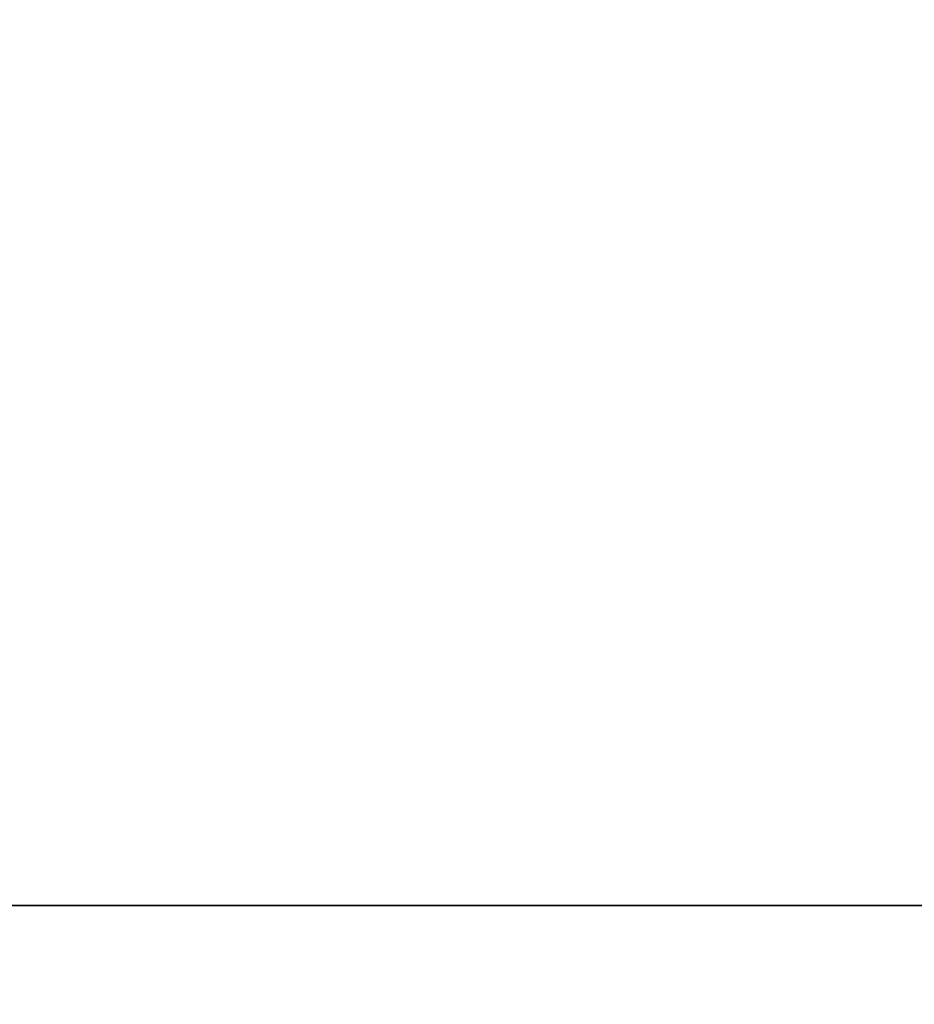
# Model space of a CAD drawing. Header units: millimetres. Extents: x 58700 to 76644, y 972 to 11123.
# Tile 172 of 256: x 62164.5989 to 62164.6234, y 7274.7986 to 7274.8256. Entities that reach past the tile are written whole.
import ezdxf

# ---------------------------------------------------------------- set-up
doc = ezdxf.new("R2010")
doc.units = ezdxf.units.MM

msp = doc.modelspace()

# ---------------------------------------------------------------- hatches: boundary and pattern name
at = {"lineweight": 13}
h = msp.add_hatch(dxfattribs=at)
h.set_pattern_fill('ANSI33', color=256, scale=50, style=0)
h.set_pattern_definition([(45, (-737.5, -83.74), (-224.5064, 224.5064), []), (45, (-513, -83.74), (-224.5064, 224.5064), [158.75, -79.375])])
h.paths.add_polyline_path([(62007.083511, 7097.511773), (62407.083552, 7097.511773), (62407.083516, 7255.048283), (62402.080766, 7255.048283), (62402.080766, 7274.801271), (62007.083511, 7274.801271)])
h.paths.add_polyline_path([(62385.844518, 7570.310527), (62385.844518, 7492.878276), (62037.072043, 7492.878276), (62037.072043, 7570.310527)], flags=16)
h.paths.add_polyline_path([(62665.495643, 7274.801271), (62665.495643, 7633.599651), (62453.283511, 7630.763855), (62453.283511, 7460.915332), (62503.283511, 7460.915332), (62503.283511, 7450.915332), (62453.283511, 7450.915332), (62453.283511, 7274.801271)])
h.paths.add_polyline_path([(62410.883511, 7450.915332), (62360.883511, 7450.915332), (62360.883511, 7460.915332), (62410.883511, 7460.915332), (62410.883511, 7630.197262), (62031.005957, 7625.120947), (62007.083511, 7601.198502), (62007.083511, 7290.801271), (62124.582139, 7290.801271), (62124.582139, 7292.801271), (62284.582139, 7292.801271), (62284.582139, 7290.801271), (62410.883511, 7290.801271)])
h.paths.add_polyline_path([(62083.369875, 7308.267951), (62083.369875, 7416.705332), (62304.403227, 7416.705332), (62304.403227, 7308.267951)])
at = {"lineweight": 9}
h = msp.add_hatch(dxfattribs=at)
h.set_pattern_fill('NET3', color=256, scale=0.5, angle=90)
h.set_pattern_definition([(90, (-737.497, -83.7406), (-1.5875, 1e-16), []), (150, (-737.497, -83.7406), (-0.79375, -1.37481533), []), (210, (-737.497, -83.7406), (0.79375, -1.37481533), [])])
h.paths.add_polyline_path([(62244.582139, 7290.801271), (62164.582139, 7290.801271), (62164.582139, 7274.801271), (62244.582139, 7274.801271)])

# ---------------------------------------------------------------- linework, layer by layer
msp.add_line((62396.06918, 7274.801271), (62007.083511, 7274.801271))
msp.add_lwpolyline([(62164.582139, 7274.801271), (62244.582139, 7274.801271), (62244.582139, 7290.801271), (62164.582139, 7290.801271)], close=True)

doc.saveas('drawing.dxf')
